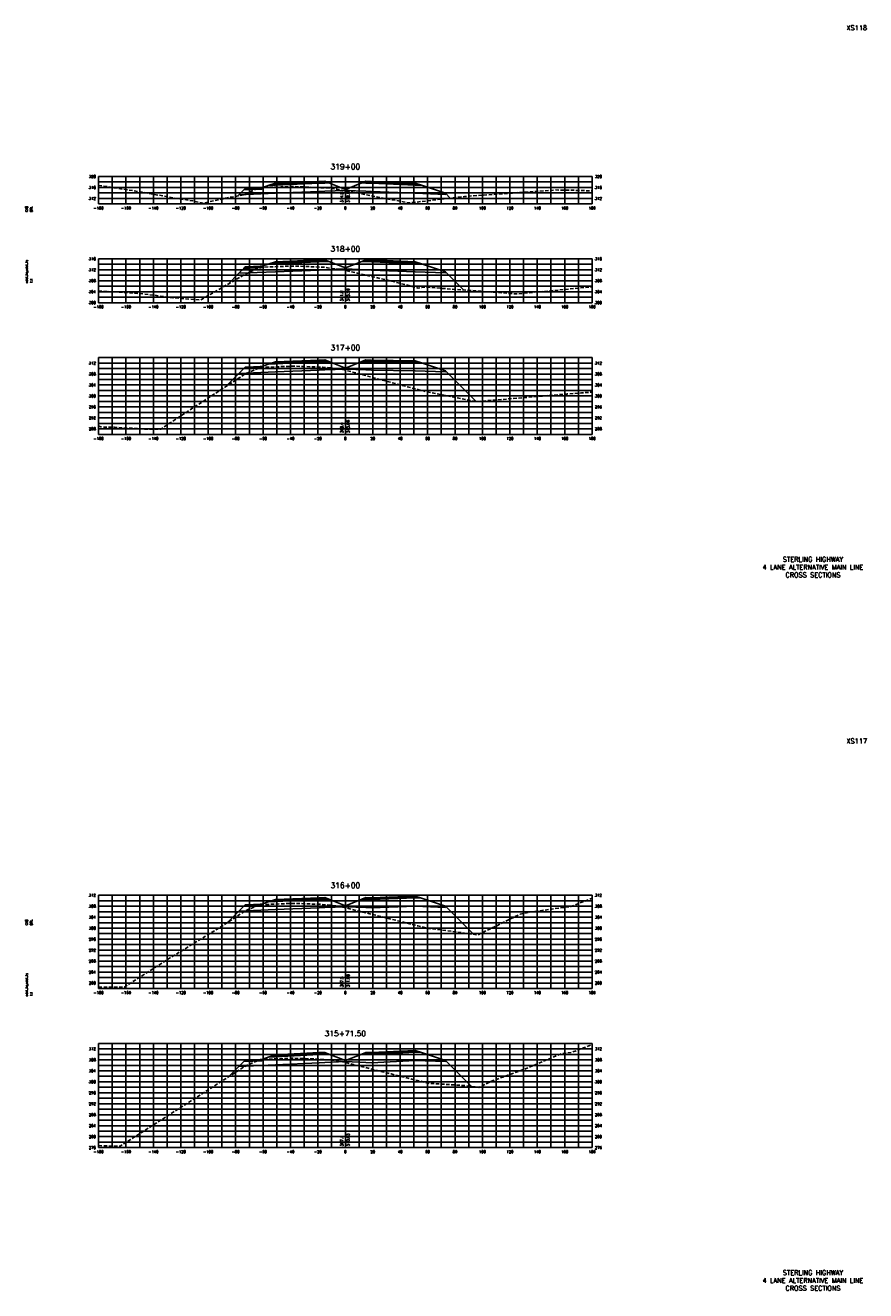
# Model space of a CAD drawing. Extents: x 37 to 9410, y 16 to 8218.
# Tile 61 of 110: x 5147 to 5760, y 2096 to 3018. Entities that reach past the tile are written whole.
import ezdxf
from ezdxf.enums import TextEntityAlignment as Align

# ---------------------------------------------------------------- set-up
doc = ezdxf.new("R2010")
doc.units = 0
doc.header["$LTSCALE"] = 20
doc.header["$MEASUREMENT"] = 0
doc.linetypes.add('HIDDEN_050%', pattern=[0.1875, 0.125, -0.0625])
for name, color, linetype in [('S-AT-TXT175', 6, 'Continuous'), ('S-AT-TXT80', 1, 'Continuous'), ('XDATUM', 3, 'Continuous'), ('XEG', 1, 'HIDDEN_050%'), ('XFG', 2, 'Continuous'), ('XGRID', 251, 'Continuous'), ('XGRIDT', 2, 'Continuous'), ('XREF-BORDER', 7, 'Continuous')]:
    doc.layers.add(name, color=color, linetype=linetype)
doc.styles.add('L100', font='simplex.shx', dxfattribs={"height": 2})
doc.styles.add('L175', font='ROMANSM.shx', dxfattribs={"height": 3.5})
doc.styles.add('L80', font='ROMANSM.shx', dxfattribs={"height": 1.6})

# ---------------------------------------------------------------- blocks, each defined once
blk = doc.blocks.new('03025_00_att1')
at = {"layer": 'S-AT-TXT175', "style": 'L175'}
for tag, p in [('NUM', (32.402, 20.822)), ('LINE1', (30.64, 1.444)), ('LINE2', (30.64, 1.161)), ('LINE3', (30.64, 0.877))]:
    blk.add_attdef(tag, text='', height=0.175, dxfattribs=at).set_placement(p, align=Align.CENTER)
at = {"layer": 'S-AT-TXT80', "style": 'L80'}
for tag, p in [('DESIGNED', (2.094, 14.201)), ('CHECKED', (2.265, 14.201)), ('DRAFTED', (2.436, 14.201)), ('PCTB', (2.094, 11.605)), ('PSCALE', (2.265, 11.605)), ('PVIEW', (2.436, 11.605))]:
    blk.add_attdef(tag, p, '', height=0.08, rotation=90, dxfattribs=at)

msp = doc.modelspace()

# ---------------------------------------------------------------- linework, layer by layer
at = {"layer": 'XDATUM', "flags": 128}
for points in [[(5301.62, 2893.9), (5302.41, 2894.69), (5329, 2895.75), (5361, 2897.03), (5365, 2897.19), (5380, 2897.79), (5395, 2897.19), (5399, 2897.03), (5431, 2895.75), (5453, 2894.87), (5453, 2895.76), (5456.55, 2892.2)], [(5294.44, 2829.51), (5302.41, 2837.49), (5329, 2838.55), (5361, 2839.83), (5365, 2839.99), (5380, 2840.59), (5395, 2839.99), (5399, 2839.83), (5431, 2838.55), (5453, 2837.67), (5453, 2838.56), (5466.29, 2825.27)], [(5292.81, 2754.84), (5302.41, 2764.44), (5329, 2765.51), (5361, 2766.79), (5365, 2766.95), (5380, 2767.55), (5395, 2766.95), (5399, 2766.79), (5431, 2766.38), (5453, 2765.5), (5453, 2766.39), (5475.35, 2744.03)], [(5294.11, 2364.19), (5302.41, 2372.48), (5329, 2373.55), (5361, 2374.83), (5365, 2374.99), (5380, 2375.59), (5395, 2374.99), (5399, 2374.83), (5431, 2376.02), (5453, 2375.14), (5453, 2376.03), (5473.49, 2355.53)], [(5294.9, 2251.7), (5302.41, 2259.21), (5329, 2260.28), (5361, 2261.93), (5365, 2262.09), (5380, 2262.69), (5395, 2262.09), (5399, 2261.93), (5431, 2263.57), (5453, 2262.69), (5453, 2263.58), (5471.92, 2244.66)]]:
    msp.add_lwpolyline(points, dxfattribs=at)
at = {"layer": 'XEG', "flags": 128}
for points in [[(5200, 2901.52), (5202.61, 2901.18), (5230.66, 2896.74), (5260.29, 2891.44), (5265.79, 2890.78), (5268.7, 2890.2), (5276.55, 2888.62), (5292.62, 2892.18), (5306.9, 2894.91), (5311.9, 2897.26), (5315.68, 2899.29), (5318.16, 2899.64), (5320.09, 2900.03), (5333.3, 2900.36), (5342.78, 2900.71), (5356.91, 2900.07), (5366.38, 2899.66), (5368.47, 2899.38), (5370.34, 2899.13), (5373.71, 2898.73), (5380, 2897.53), (5422.16, 2889.53), (5426.15, 2888.77), (5427.06, 2888.79), (5449.78, 2891.41), (5466.97, 2893.42), (5469.81, 2893.66), (5533.06, 2898.17), (5536.27, 2898.03), (5539.66, 2898.14), (5560, 2897.53)], [(5200, 2824.63), (5226.29, 2823.06), (5240.16, 2821.53), (5254.12, 2819.57), (5274.55, 2818.03), (5282.27, 2822.53), (5306.42, 2836.4), (5310.21, 2838.28), (5315.91, 2840.92), (5318.04, 2841.46), (5319.84, 2841.89), (5329.43, 2842.27), (5342.16, 2842.72), (5352.03, 2842.33), (5364.59, 2841.88), (5367, 2841.41), (5368.61, 2841.12), (5373.28, 2840.64), (5376.44, 2840.4), (5380, 2839.58), (5413.27, 2831.87), (5428.67, 2827.87), (5433.24, 2826.69), (5435.81, 2827.13), (5436.9, 2827.32), (5438.43, 2827.34), (5484.58, 2823.91), (5504.52, 2822.39), (5505.65, 2822.43), (5560, 2827.53)], [(5200, 2726.33), (5202.22, 2725.23), (5211.62, 2725.17), (5236.58, 2723.71), (5245.52, 2723.9), (5252.27, 2728.41), (5306.59, 2763.82), (5310.3, 2765.59), (5316.09, 2768.03), (5317.56, 2768.3), (5319.94, 2768.8), (5328.9, 2769.22), (5341.49, 2769.68), (5354.13, 2769.35), (5363.27, 2769.02), (5364.84, 2768.8), (5367.43, 2768.59), (5372.41, 2768.13), (5375.89, 2767.89), (5380, 2766.79), (5432.93, 2752.63), (5437.64, 2751.46), (5471.65, 2744.53), (5472.41, 2744.37), (5475.98, 2743.96), (5541.49, 2749.39), (5542.07, 2749.48), (5552.33, 2750.25), (5560, 2750.85)], [(5200, 2317.03), (5200.61, 2317.07), (5218.82, 2317.07), (5253.31, 2339.01), (5290.45, 2361.77), (5307.11, 2372.75), (5309.72, 2373.79), (5316, 2376.37), (5318.9, 2377), (5319.94, 2377.19), (5335.53, 2377.84), (5342.16, 2378.09), (5355.58, 2377.62), (5361.22, 2377.47), (5362.71, 2377.31), (5366.24, 2377.02), (5373.47, 2376.17), (5376.11, 2375.89), (5380, 2374.91), (5432.94, 2361.67), (5440.52, 2359.78), (5441.13, 2359.83), (5447.44, 2359.01), (5476.63, 2355.11), (5507.48, 2370.16), (5510.59, 2370.86), (5513.53, 2371.55), (5544.55, 2375.81), (5560, 2381.8)], [(5200, 2201.53), (5208.95, 2201.06), (5215.72, 2201.05), (5229.32, 2209.7), (5307.67, 2259.88), (5313.61, 2262.32), (5316.04, 2263.46), (5318.87, 2264.08), (5319.94, 2264.39), (5326.5, 2264.61), (5341.68, 2265.24), (5347.52, 2265.02), (5360.66, 2264.56), (5364.19, 2264.26), (5365.73, 2264.08), (5368.48, 2264.01), (5375.82, 2263.15), (5380, 2262.1), (5413.37, 2253.72), (5441.39, 2246.75), (5442.06, 2246.81), (5467.76, 2245.22), (5477.42, 2243.93), (5486.56, 2248.39), (5511.38, 2257.5), (5537.6, 2268.49), (5545.33, 2269.55), (5552.65, 2272.39), (5560, 2275.04)]]:
    msp.add_lwpolyline(points, dxfattribs=at)
at = {"layer": 'XFG', "flags": 128}
for points in [[(5380, 2898.53), (5368.05, 2903.31), (5365, 2903.19), (5361, 2903.03), (5329, 2901.75), (5324.43, 2901.57), (5319, 2899.76), (5319, 2898.76), (5305.96, 2898.24), (5302.41, 2894.69), (5329, 2895.75), (5361, 2897.03), (5365, 2897.19), (5380, 2897.79), (5380, 2898.53)], [(5319, 2899.76), (5318, 2899.72), (5318, 2899.38), (5308, 2898.98), (5308, 2899.32), (5307, 2899.28), (5305.96, 2898.24), (5319, 2898.76), (5319, 2899.76)], [(5318, 2899.72), (5308, 2899.32), (5308, 2898.98), (5318, 2899.38), (5318, 2899.72)], [(5365, 2903.53), (5361, 2903.37), (5329, 2902.09), (5329, 2903.09), (5324.43, 2901.57), (5329, 2901.75), (5361, 2903.03), (5365, 2903.19), (5368.05, 2903.31), (5365, 2904.53), (5365, 2903.53)], [(5365, 2904.53), (5361, 2904.37), (5329, 2903.09), (5329, 2902.75), (5361, 2904.03), (5365, 2904.19), (5365, 2904.53)], [(5365, 2904.19), (5361, 2904.03), (5329, 2902.75), (5329, 2902.09), (5361, 2903.37), (5365, 2903.53), (5365, 2904.19)], [(5380, 2898.53), (5391.95, 2903.31), (5395, 2903.19), (5399, 2903.03), (5431, 2901.75), (5435.57, 2901.57), (5453, 2895.76), (5453, 2894.87), (5431, 2895.75), (5399, 2897.03), (5395, 2897.19), (5380, 2897.79)], [(5395, 2904.53), (5391.95, 2903.31), (5395, 2903.19), (5399, 2903.03), (5431, 2901.75), (5435.57, 2901.57), (5431, 2903.09), (5431, 2902.09), (5399, 2903.37), (5395, 2903.53), (5395, 2904.53)], [(5395, 2904.53), (5395, 2904.19), (5399, 2904.03), (5431, 2902.75), (5431, 2903.09), (5399, 2904.37), (5395, 2904.53)], [(5395, 2904.19), (5395, 2903.53), (5399, 2903.37), (5431, 2902.09), (5431, 2902.75), (5399, 2904.03), (5395, 2904.19)], [(5302.41, 2894.69), (5302.41, 2894.69), (5301.62, 2893.9)], [(5453, 2895.76), (5453, 2895.76), (5456.55, 2892.2)], [(5380, 2841.33), (5368.05, 2846.11), (5365, 2845.99), (5361, 2845.83), (5329, 2844.55), (5324.43, 2844.37), (5319, 2842.56), (5319, 2841.56), (5305.96, 2841.04), (5302.41, 2837.49), (5329, 2838.55), (5361, 2839.83), (5365, 2839.99), (5380, 2840.59), (5380, 2841.33)], [(5319, 2842.56), (5318, 2842.52), (5318, 2842.18), (5308, 2841.78), (5308, 2842.12), (5307, 2842.08), (5305.96, 2841.04), (5319, 2841.56), (5319, 2842.56)], [(5318, 2842.52), (5308, 2842.12), (5308, 2841.78), (5318, 2842.18), (5318, 2842.52)], [(5365, 2846.33), (5361, 2846.17), (5329, 2844.89), (5329, 2845.89), (5324.43, 2844.37), (5329, 2844.55), (5361, 2845.83), (5365, 2845.99), (5368.05, 2846.11), (5365, 2847.33), (5365, 2846.33)], [(5365, 2847.33), (5361, 2847.17), (5329, 2845.89), (5329, 2845.55), (5361, 2846.83), (5365, 2846.99), (5365, 2847.33)], [(5365, 2846.99), (5361, 2846.83), (5329, 2845.55), (5329, 2844.89), (5361, 2846.17), (5365, 2846.33), (5365, 2846.99)], [(5380, 2841.33), (5391.95, 2846.11), (5395, 2845.99), (5399, 2845.83), (5431, 2844.55), (5435.57, 2844.37), (5453, 2838.56), (5453, 2837.67), (5431, 2838.55), (5399, 2839.83), (5395, 2839.99), (5380, 2840.59)], [(5395, 2847.33), (5391.95, 2846.11), (5395, 2845.99), (5399, 2845.83), (5431, 2844.55), (5435.57, 2844.37), (5431, 2845.89), (5431, 2844.89), (5399, 2846.17), (5395, 2846.33), (5395, 2847.33)], [(5395, 2847.33), (5395, 2846.99), (5399, 2846.83), (5431, 2845.55), (5431, 2845.89), (5399, 2847.17), (5395, 2847.33)], [(5395, 2846.99), (5395, 2846.33), (5399, 2846.17), (5431, 2844.89), (5431, 2845.55), (5399, 2846.83), (5395, 2846.99)], [(5302.41, 2837.49), (5302.41, 2837.49), (5294.44, 2829.51)], [(5453, 2838.56), (5453, 2838.56), (5466.29, 2825.27)], [(5380, 2768.29), (5368.05, 2773.07), (5365, 2772.95), (5361, 2772.79), (5329, 2771.51), (5324.43, 2771.32), (5319, 2769.51), (5319, 2768.51), (5305.96, 2767.99), (5302.41, 2764.44), (5329, 2765.51), (5361, 2766.79), (5365, 2766.95), (5380, 2767.55), (5380, 2768.29)], [(5319, 2769.51), (5318, 2769.47), (5318, 2769.13), (5308, 2768.73), (5308, 2769.07), (5307, 2769.03), (5305.96, 2767.99), (5319, 2768.51), (5319, 2769.51)], [(5318, 2769.47), (5308, 2769.07), (5308, 2768.73), (5318, 2769.13), (5318, 2769.47)], [(5365, 2773.29), (5361, 2773.13), (5329, 2771.85), (5329, 2772.85), (5324.43, 2771.32), (5329, 2771.51), (5361, 2772.79), (5365, 2772.95), (5368.05, 2773.07), (5365, 2774.29), (5365, 2773.29)], [(5365, 2774.29), (5361, 2774.13), (5329, 2772.85), (5329, 2772.51), (5361, 2773.79), (5365, 2773.95), (5365, 2774.29)], [(5365, 2773.95), (5361, 2773.79), (5329, 2772.51), (5329, 2771.85), (5361, 2773.13), (5365, 2773.29), (5365, 2773.95)], [(5380, 2768.29), (5391.95, 2773.07), (5395, 2772.95), (5399, 2772.79), (5431, 2772.38), (5435.57, 2772.2), (5453, 2766.39), (5453, 2765.5), (5431, 2766.38), (5399, 2766.79), (5395, 2766.95), (5380, 2767.55)], [(5395, 2774.29), (5391.95, 2773.07), (5395, 2772.95), (5399, 2772.79), (5431, 2772.38), (5435.57, 2772.2), (5431, 2773.72), (5431, 2772.72), (5399, 2773.13), (5395, 2773.29), (5395, 2774.29)], [(5395, 2774.29), (5395, 2773.95), (5399, 2773.79), (5431, 2773.38), (5431, 2773.72), (5399, 2774.13), (5395, 2774.29)], [(5395, 2773.95), (5395, 2773.29), (5399, 2773.13), (5431, 2772.72), (5431, 2773.38), (5399, 2773.79), (5395, 2773.95)], [(5302.41, 2764.44), (5302.41, 2764.44), (5292.81, 2754.84)], [(5453, 2766.39), (5453, 2766.39), (5475.35, 2744.03)], [(5380, 2376.33), (5368.05, 2381.11), (5365, 2380.99), (5361, 2380.83), (5329, 2379.55), (5324.43, 2379.36), (5319, 2377.55), (5319, 2376.55), (5305.96, 2376.03), (5302.41, 2372.48), (5329, 2373.55), (5361, 2374.83), (5365, 2374.99), (5380, 2375.59), (5380, 2376.33)], [(5365, 2381.33), (5361, 2381.17), (5329, 2379.89), (5329, 2380.89), (5324.43, 2379.36), (5329, 2379.55), (5361, 2380.83), (5365, 2380.99), (5368.05, 2381.11), (5365, 2382.33), (5365, 2381.33)], [(5365, 2382.33), (5361, 2382.17), (5329, 2380.89), (5329, 2380.55), (5361, 2381.83), (5365, 2381.99), (5365, 2382.33)], [(5365, 2381.99), (5361, 2381.83), (5329, 2380.55), (5329, 2379.89), (5361, 2381.17), (5365, 2381.33), (5365, 2381.99)], [(5380, 2376.33), (5391.95, 2381.11), (5395, 2380.99), (5399, 2380.83), (5431, 2382.02), (5435.57, 2381.84), (5453, 2376.03), (5453, 2375.14), (5431, 2376.02), (5399, 2374.83), (5395, 2374.99), (5380, 2375.59)], [(5395, 2382.33), (5391.95, 2381.11), (5395, 2380.99), (5399, 2380.83), (5431, 2382.02), (5435.57, 2381.84), (5431, 2383.36), (5431, 2382.36), (5399, 2381.17), (5395, 2381.33), (5395, 2382.33)], [(5395, 2382.33), (5395, 2381.99), (5399, 2381.83), (5431, 2383.02), (5431, 2383.36), (5399, 2382.17), (5395, 2382.33)], [(5395, 2381.99), (5395, 2381.33), (5399, 2381.17), (5431, 2382.36), (5431, 2383.02), (5399, 2381.83), (5395, 2381.99)], [(5302.41, 2372.48), (5302.41, 2372.48), (5294.11, 2364.19)], [(5319, 2377.55), (5318, 2377.51), (5318, 2377.17), (5308, 2376.77), (5308, 2377.11), (5307, 2377.07), (5305.96, 2376.03), (5319, 2376.55), (5319, 2377.55)], [(5318, 2377.51), (5308, 2377.11), (5308, 2376.77), (5318, 2377.17), (5318, 2377.51)], [(5453, 2376.03), (5453, 2376.03), (5473.49, 2355.53)], [(5365, 2268.43), (5361, 2268.27), (5329, 2266.62), (5329, 2267.62), (5324.43, 2266.1), (5329, 2266.28), (5361, 2267.93), (5365, 2268.09), (5368.05, 2268.21), (5365, 2269.43), (5365, 2268.43)], [(5365, 2269.43), (5361, 2269.27), (5329, 2267.62), (5329, 2267.28), (5361, 2268.93), (5365, 2269.09), (5365, 2269.43)], [(5380, 2263.43), (5391.95, 2268.21), (5395, 2268.09), (5399, 2267.93), (5431, 2269.57), (5435.57, 2269.39), (5453, 2263.58), (5453, 2262.69), (5431, 2263.57), (5399, 2261.93), (5395, 2262.09), (5380, 2262.69)], [(5395, 2269.43), (5391.95, 2268.21), (5395, 2268.09), (5399, 2267.93), (5431, 2269.57), (5435.57, 2269.39), (5431, 2270.91), (5431, 2269.91), (5399, 2268.27), (5395, 2268.43), (5395, 2269.43)], [(5395, 2269.43), (5395, 2269.09), (5399, 2268.93), (5431, 2270.57), (5431, 2270.91), (5399, 2269.27), (5395, 2269.43)], [(5395, 2269.09), (5395, 2268.43), (5399, 2268.27), (5431, 2269.91), (5431, 2270.57), (5399, 2268.93), (5395, 2269.09)], [(5380, 2263.43), (5368.05, 2268.21), (5365, 2268.09), (5361, 2267.93), (5329, 2266.28), (5324.43, 2266.1), (5319, 2264.28), (5319, 2263.28), (5305.96, 2262.76), (5302.41, 2259.21), (5329, 2260.28), (5361, 2261.93), (5365, 2262.09), (5380, 2262.69), (5380, 2263.43)], [(5319, 2264.28), (5318, 2264.24), (5318, 2263.9), (5308, 2263.5), (5308, 2263.84), (5307, 2263.8), (5305.96, 2262.76), (5319, 2263.28), (5319, 2264.28)], [(5318, 2264.24), (5308, 2263.84), (5308, 2263.5), (5318, 2263.9), (5318, 2264.24)], [(5365, 2269.09), (5361, 2268.93), (5329, 2267.28), (5329, 2266.62), (5361, 2268.27), (5365, 2268.43), (5365, 2269.09)], [(5453, 2263.58), (5453, 2263.58), (5471.92, 2244.66)], [(5302.41, 2259.21), (5302.41, 2259.21), (5294.9, 2251.7)]]:
    msp.add_lwpolyline(points, dxfattribs=at)
at = {"layer": 'XGRID'}
for p, q in [((5200, 2888), (5200, 2908)), ((5200, 2908), (5560, 2908)), ((5210, 2888), (5210, 2908)), ((5220, 2888), (5220, 2908)), ((5230, 2888), (5230, 2908)), ((5240, 2888), (5240, 2908)), ((5250, 2888), (5250, 2908)), ((5260, 2888), (5260, 2908)), ((5270, 2888), (5270, 2908)), ((5280, 2888), (5280, 2908)), ((5290, 2888), (5290, 2908)), ((5300, 2888), (5300, 2908)), ((5310, 2888), (5310, 2908)), ((5320, 2888), (5320, 2908)), ((5330, 2888), (5330, 2908)), ((5340, 2888), (5340, 2908)), ((5350, 2888), (5350, 2908)), ((5360, 2888), (5360, 2908)), ((5370, 2888), (5370, 2908)), ((5380, 2888), (5380, 2908)), ((5390, 2888), (5390, 2908)), ((5400, 2888), (5400, 2908)), ((5410, 2888), (5410, 2908)), ((5420, 2888), (5420, 2908)), ((5430, 2888), (5430, 2908)), ((5440, 2888), (5440, 2908)), ((5450, 2888), (5450, 2908)), ((5460, 2888), (5460, 2908)), ((5470, 2888), (5470, 2908)), ((5480, 2888), (5480, 2908)), ((5490, 2888), (5490, 2908)), ((5500, 2888), (5500, 2908)), ((5510, 2888), (5510, 2908)), ((5520, 2888), (5520, 2908)), ((5530, 2888), (5530, 2908)), ((5540, 2888), (5540, 2908)), ((5550, 2888), (5550, 2908)), ((5560, 2888), (5560, 2908)), ((5200, 2904), (5560, 2904)), ((5200, 2900), (5560, 2900)), ((5200, 2896), (5560, 2896)), ((5200, 2892), (5560, 2892)), ((5200, 2888), (5560, 2888)), ((5200, 2816), (5200, 2848)), ((5200, 2848), (5560, 2848)), ((5200, 2844), (5560, 2844)), ((5210, 2816), (5210, 2848)), ((5220, 2816), (5220, 2848)), ((5230, 2816), (5230, 2848)), ((5240, 2816), (5240, 2848)), ((5250, 2816), (5250, 2848)), ((5260, 2816), (5260, 2848)), ((5270, 2816), (5270, 2848)), ((5280, 2816), (5280, 2848)), ((5290, 2816), (5290, 2848)), ((5300, 2816), (5300, 2848)), ((5310, 2816), (5310, 2848)), ((5320, 2816), (5320, 2848)), ((5330, 2816), (5330, 2848)), ((5340, 2816), (5340, 2848)), ((5350, 2816), (5350, 2848)), ((5360, 2816), (5360, 2848)), ((5370, 2816), (5370, 2848)), ((5380, 2816), (5380, 2848)), ((5390, 2816), (5390, 2848)), ((5400, 2816), (5400, 2848)), ((5410, 2816), (5410, 2848)), ((5420, 2816), (5420, 2848)), ((5430, 2816), (5430, 2848)), ((5440, 2816), (5440, 2848)), ((5450, 2816), (5450, 2848)), ((5460, 2816), (5460, 2848)), ((5470, 2816), (5470, 2848)), ((5480, 2816), (5480, 2848)), ((5490, 2816), (5490, 2848)), ((5500, 2816), (5500, 2848)), ((5510, 2816), (5510, 2848)), ((5520, 2816), (5520, 2848)), ((5530, 2816), (5530, 2848)), ((5540, 2816), (5540, 2848)), ((5550, 2816), (5550, 2848)), ((5560, 2816), (5560, 2848)), ((5200, 2840), (5560, 2840)), ((5200, 2836), (5560, 2836)), ((5200, 2832), (5560, 2832)), ((5200, 2828), (5560, 2828)), ((5200, 2824), (5560, 2824)), ((5200, 2820), (5560, 2820)), ((5200, 2816), (5560, 2816)), ((5200, 2720), (5200, 2776)), ((5200, 2776), (5560, 2776)), ((5200, 2772), (5560, 2772)), ((5200, 2768), (5560, 2768)), ((5210, 2720), (5210, 2776)), ((5220, 2720), (5220, 2776)), ((5230, 2720), (5230, 2776)), ((5240, 2720), (5240, 2776)), ((5250, 2720), (5250, 2776)), ((5260, 2720), (5260, 2776)), ((5270, 2720), (5270, 2776)), ((5280, 2720), (5280, 2776)), ((5290, 2720), (5290, 2776)), ((5300, 2720), (5300, 2776)), ((5310, 2720), (5310, 2776)), ((5320, 2720), (5320, 2776)), ((5330, 2720), (5330, 2776)), ((5340, 2720), (5340, 2776)), ((5350, 2720), (5350, 2776)), ((5360, 2720), (5360, 2776)), ((5370, 2720), (5370, 2776)), ((5380, 2720), (5380, 2776)), ((5390, 2720), (5390, 2776)), ((5400, 2720), (5400, 2776)), ((5410, 2720), (5410, 2776)), ((5420, 2720), (5420, 2776)), ((5430, 2720), (5430, 2776)), ((5440, 2720), (5440, 2776)), ((5450, 2720), (5450, 2776)), ((5460, 2720), (5460, 2776)), ((5470, 2720), (5470, 2776)), ((5480, 2720), (5480, 2776)), ((5490, 2720), (5490, 2776)), ((5500, 2720), (5500, 2776)), ((5510, 2720), (5510, 2776)), ((5520, 2720), (5520, 2776)), ((5530, 2720), (5530, 2776)), ((5540, 2720), (5540, 2776)), ((5550, 2720), (5550, 2776)), ((5560, 2720), (5560, 2776)), ((5200, 2764), (5560, 2764)), ((5200, 2760), (5560, 2760)), ((5200, 2756), (5560, 2756)), ((5200, 2752), (5560, 2752)), ((5200, 2748), (5560, 2748)), ((5200, 2744), (5560, 2744)), ((5200, 2740), (5560, 2740)), ((5200, 2736), (5560, 2736)), ((5200, 2732), (5560, 2732)), ((5200, 2728), (5560, 2728)), ((5200, 2724), (5560, 2724)), ((5200, 2720), (5560, 2720)), ((5200, 2316), (5200, 2384)), ((5200, 2384), (5560, 2384)), ((5210, 2316), (5210, 2384)), ((5220, 2316), (5220, 2384)), ((5230, 2316), (5230, 2384)), ((5240, 2316), (5240, 2384)), ((5250, 2316), (5250, 2384)), ((5260, 2316), (5260, 2384)), ((5270, 2316), (5270, 2384)), ((5280, 2316), (5280, 2384)), ((5290, 2316), (5290, 2384)), ((5300, 2316), (5300, 2384)), ((5310, 2316), (5310, 2384)), ((5320, 2316), (5320, 2384)), ((5330, 2316), (5330, 2384)), ((5340, 2316), (5340, 2384)), ((5350, 2316), (5350, 2384)), ((5360, 2316), (5360, 2384)), ((5370, 2316), (5370, 2384)), ((5380, 2316), (5380, 2384)), ((5390, 2316), (5390, 2384)), ((5400, 2316), (5400, 2384)), ((5410, 2316), (5410, 2384)), ((5420, 2316), (5420, 2384)), ((5430, 2316), (5430, 2384)), ((5440, 2316), (5440, 2384)), ((5450, 2316), (5450, 2384)), ((5460, 2316), (5460, 2384)), ((5470, 2316), (5470, 2384)), ((5480, 2316), (5480, 2384)), ((5490, 2316), (5490, 2384)), ((5500, 2316), (5500, 2384)), ((5510, 2316), (5510, 2384)), ((5520, 2316), (5520, 2384)), ((5530, 2316), (5530, 2384)), ((5540, 2316), (5540, 2384)), ((5550, 2316), (5550, 2384)), ((5560, 2316), (5560, 2384)), ((5200, 2380), (5560, 2380)), ((5200, 2376), (5560, 2376)), ((5200, 2372), (5560, 2372)), ((5200, 2368), (5560, 2368)), ((5200, 2364), (5560, 2364)), ((5200, 2360), (5560, 2360)), ((5200, 2356), (5560, 2356)), ((5200, 2352), (5560, 2352)), ((5200, 2348), (5560, 2348)), ((5200, 2344), (5560, 2344)), ((5200, 2340), (5560, 2340)), ((5200, 2336), (5560, 2336)), ((5200, 2332), (5560, 2332)), ((5200, 2328), (5560, 2328)), ((5200, 2324), (5560, 2324)), ((5200, 2320), (5560, 2320)), ((5200, 2316), (5560, 2316)), ((5200, 2200), (5200, 2276)), ((5200, 2276), (5560, 2276)), ((5200, 2272), (5560, 2272)), ((5210, 2200), (5210, 2276)), ((5220, 2200), (5220, 2276)), ((5230, 2200), (5230, 2276)), ((5240, 2200), (5240, 2276)), ((5250, 2200), (5250, 2276)), ((5260, 2200), (5260, 2276)), ((5270, 2200), (5270, 2276)), ((5280, 2200), (5280, 2276)), ((5290, 2200), (5290, 2276)), ((5300, 2200), (5300, 2276)), ((5310, 2200), (5310, 2276)), ((5320, 2200), (5320, 2276)), ((5330, 2200), (5330, 2276)), ((5340, 2200), (5340, 2276)), ((5350, 2200), (5350, 2276)), ((5360, 2200), (5360, 2276)), ((5370, 2200), (5370, 2276)), ((5380, 2200), (5380, 2276)), ((5390, 2200), (5390, 2276)), ((5400, 2200), (5400, 2276)), ((5410, 2200), (5410, 2276)), ((5420, 2200), (5420, 2276)), ((5430, 2200), (5430, 2276)), ((5440, 2200), (5440, 2276)), ((5450, 2200), (5450, 2276)), ((5460, 2200), (5460, 2276)), ((5470, 2200), (5470, 2276)), ((5480, 2200), (5480, 2276)), ((5490, 2200), (5490, 2276)), ((5500, 2200), (5500, 2276)), ((5510, 2200), (5510, 2276)), ((5520, 2200), (5520, 2276)), ((5530, 2200), (5530, 2276)), ((5540, 2200), (5540, 2276)), ((5550, 2200), (5550, 2276)), ((5560, 2200), (5560, 2276)), ((5200, 2268), (5560, 2268)), ((5200, 2264), (5560, 2264)), ((5200, 2260), (5560, 2260)), ((5200, 2256), (5560, 2256)), ((5200, 2252), (5560, 2252)), ((5200, 2248), (5560, 2248)), ((5200, 2244), (5560, 2244)), ((5200, 2240), (5560, 2240)), ((5200, 2236), (5560, 2236)), ((5200, 2232), (5560, 2232)), ((5200, 2228), (5560, 2228)), ((5200, 2224), (5560, 2224)), ((5200, 2220), (5560, 2220)), ((5200, 2216), (5560, 2216)), ((5200, 2212), (5560, 2212)), ((5200, 2208), (5560, 2208)), ((5200, 2204), (5560, 2204)), ((5200, 2200), (5560, 2200))]:
    msp.add_line(p, q, dxfattribs=at)

# ---------------------------------------------------------------- block references
at = {"layer": 'XREF-BORDER'}
ref = msp.add_blockref('03025_00_att1', (5106.45, 2598.23), dxfattribs=dict(at, xscale=20, yscale=20, zscale=20))
ref.add_attrib('LINE1', 'STERLING HIGHWAY', dxfattribs={"layer": 'S-AT-TXT175', "height": 3.5, "style": 'L175'}).set_placement((5721.07, 2627.1), align=Align.CENTER)
ref.add_attrib('LINE2', '4 LANE ALTERNATIVE MAIN LINE', dxfattribs={"layer": 'S-AT-TXT175', "height": 3.5, "style": 'L175'}).set_placement((5721.07, 2621.44), align=Align.CENTER)
ref.add_attrib('LINE3', 'CROSS SECTIONS', dxfattribs={"layer": 'S-AT-TXT175', "height": 3.5, "style": 'L175'}).set_placement((5721.07, 2615.77), align=Align.CENTER)
ref.add_attrib('NUM', 'XS118', dxfattribs={"layer": 'S-AT-TXT175', "height": 3.5, "style": 'L175'}).set_placement((5753, 3014.66), align=Align.CENTER)
ref.add_attrib('DESIGNED', 'CAB', (5148.34, 2882.25), dxfattribs={"layer": 'S-AT-TXT80', "height": 1.6, "rotation": 90, "style": 'L80'})
ref.add_attrib('CHECKED', 'DRL', (5151.75, 2882.25), dxfattribs={"layer": 'S-AT-TXT80', "height": 1.6, "rotation": 90, "style": 'L80'})
ref.add_attrib('PCTB', 'adot_hs,adot_fs', (5148.34, 2830.32), dxfattribs={"layer": 'S-AT-TXT80', "height": 1.6, "rotation": 90, "style": 'L80'})
ref.add_attrib('PSCALE', '1:1', (5151.75, 2830.32), dxfattribs={"layer": 'S-AT-TXT80', "height": 1.6, "rotation": 90, "style": 'L80'})
ref = msp.add_blockref('03025_00_att1', (5106.45, 2078.23), dxfattribs=dict(at, xscale=20, yscale=20, zscale=20))
ref.add_attrib('LINE1', 'STERLING HIGHWAY', dxfattribs={"layer": 'S-AT-TXT175', "height": 3.5, "style": 'L175'}).set_placement((5721.07, 2107.1), align=Align.CENTER)
ref.add_attrib('LINE2', '4 LANE ALTERNATIVE MAIN LINE', dxfattribs={"layer": 'S-AT-TXT175', "height": 3.5, "style": 'L175'}).set_placement((5721.07, 2101.44), align=Align.CENTER)
ref.add_attrib('LINE3', 'CROSS SECTIONS', dxfattribs={"layer": 'S-AT-TXT175', "height": 3.5, "style": 'L175'}).set_placement((5721.07, 2095.77), align=Align.CENTER)
ref.add_attrib('NUM', 'XS117', dxfattribs={"layer": 'S-AT-TXT175', "height": 3.5, "style": 'L175'}).set_placement((5753, 2494.66), align=Align.CENTER)
ref.add_attrib('DESIGNED', 'CAB', (5148.34, 2362.25), dxfattribs={"layer": 'S-AT-TXT80', "height": 1.6, "rotation": 90, "style": 'L80'})
ref.add_attrib('CHECKED', 'DRL', (5151.75, 2362.25), dxfattribs={"layer": 'S-AT-TXT80', "height": 1.6, "rotation": 90, "style": 'L80'})
ref.add_attrib('PCTB', 'adot_hs,adot_fs', (5148.34, 2310.32), dxfattribs={"layer": 'S-AT-TXT80', "height": 1.6, "rotation": 90, "style": 'L80'})
ref.add_attrib('PSCALE', '1:1', (5151.75, 2310.32), dxfattribs={"layer": 'S-AT-TXT80', "height": 1.6, "rotation": 90, "style": 'L80'})

# ---------------------------------------------------------------- texts
at = {"layer": 'XGRIDT', "style": 'L100'}
for s, p in [('319+00', (5380, 2912)), ('318+00', (5380, 2852)), ('317+00', (5380, 2780)), ('316+00', (5380, 2388)), ('315+71.50', (5380, 2280))]:
    msp.add_text(s, height=4, dxfattribs=at).set_placement(p, align=Align.BOTTOM_CENTER)
for s, p in [('320', (5198, 2908)), ('316', (5198, 2900)), ('312', (5198, 2892)), ('316', (5198, 2848)), ('312', (5198, 2840)), ('308', (5198, 2832)), ('304', (5198, 2824)), ('300', (5198, 2816)), ('312', (5198, 2772)), ('308', (5198, 2764)), ('304', (5198, 2756)), ('300', (5198, 2748)), ('296', (5198, 2740)), ('292', (5198, 2732)), ('288', (5198, 2724)), ('312', (5198, 2384)), ('308', (5198, 2376)), ('304', (5198, 2368)), ('300', (5198, 2360)), ('296', (5198, 2352)), ('292', (5198, 2344)), ('288', (5198, 2336)), ('284', (5198, 2328)), ('280', (5198, 2320)), ('312', (5198, 2272)), ('308', (5198, 2264)), ('304', (5198, 2256)), ('300', (5198, 2248)), ('296', (5198, 2240)), ('292', (5198, 2232)), ('288', (5198, 2224)), ('284', (5198, 2216)), ('280', (5198, 2208)), ('276', (5198, 2200))]:
    msp.add_text(s, height=2, dxfattribs=at).set_placement(p, align=Align.MIDDLE_RIGHT)
for s, p in [('320', (5562, 2908)), ('316', (5562, 2900)), ('312', (5562, 2892)), ('316', (5562, 2848)), ('312', (5562, 2840)), ('308', (5562, 2832)), ('304', (5562, 2824)), ('300', (5562, 2816)), ('312', (5562, 2772)), ('308', (5562, 2764)), ('304', (5562, 2756)), ('300', (5562, 2748)), ('296', (5562, 2740)), ('292', (5562, 2732)), ('288', (5562, 2724)), ('312', (5562, 2384)), ('308', (5562, 2376)), ('304', (5562, 2368)), ('300', (5562, 2360)), ('296', (5562, 2352)), ('292', (5562, 2344)), ('288', (5562, 2336)), ('284', (5562, 2328)), ('280', (5562, 2320)), ('312', (5562, 2272)), ('308', (5562, 2264)), ('304', (5562, 2256)), ('300', (5562, 2248)), ('296', (5562, 2240)), ('292', (5562, 2232)), ('288', (5562, 2224)), ('284', (5562, 2216)), ('280', (5562, 2208)), ('276', (5562, 2200))]:
    msp.add_text(s, height=2, dxfattribs=at).set_placement(p, align=Align.MIDDLE_LEFT)
for s, p in [('318.19', (5381, 2889)), ('315.59', (5381, 2817)), ('313.06', (5381, 2721)), ('311.08', (5381, 2317)), ('310.63', (5381, 2201))]:
    msp.add_text(s, height=2, rotation=90, dxfattribs=at).set_placement(p, align=Align.TOP_LEFT)
for s, p in [('314.8', (5379, 2889)), ('311.8', (5379, 2817)), ('309.4', (5379, 2721)), ('307.5', (5379, 2317)), ('307.1', (5379, 2201))]:
    msp.add_text(s, height=2, rotation=90, dxfattribs=at).set_placement(p, align=Align.BOTTOM_LEFT)
for s, p in [('-180', (5200, 2886)), ('-160', (5220, 2886)), ('-140', (5240, 2886)), ('-120', (5260, 2886)), ('-100', (5280, 2886)), ('-80', (5300, 2886)), ('-60', (5320, 2886)), ('-40', (5340, 2886)), ('-20', (5360, 2886)), ('0', (5380, 2886)), ('20', (5400, 2886)), ('40', (5420, 2886)), ('60', (5440, 2886)), ('80', (5460, 2886)), ('100', (5480, 2886)), ('120', (5500, 2886)), ('140', (5520, 2886)), ('160', (5540, 2886)), ('180', (5560, 2886)), ('-180', (5200, 2814)), ('-160', (5220, 2814)), ('-140', (5240, 2814)), ('-120', (5260, 2814)), ('-100', (5280, 2814)), ('-80', (5300, 2814)), ('-60', (5320, 2814)), ('-40', (5340, 2814)), ('-20', (5360, 2814)), ('0', (5380, 2814)), ('20', (5400, 2814)), ('40', (5420, 2814)), ('60', (5440, 2814)), ('80', (5460, 2814)), ('100', (5480, 2814)), ('120', (5500, 2814)), ('140', (5520, 2814)), ('160', (5540, 2814)), ('180', (5560, 2814)), ('-180', (5200, 2718)), ('-160', (5220, 2718)), ('-140', (5240, 2718)), ('-120', (5260, 2718)), ('-100', (5280, 2718)), ('-80', (5300, 2718)), ('-60', (5320, 2718)), ('-40', (5340, 2718)), ('-20', (5360, 2718)), ('0', (5380, 2718)), ('20', (5400, 2718)), ('40', (5420, 2718)), ('60', (5440, 2718)), ('80', (5460, 2718)), ('100', (5480, 2718)), ('120', (5500, 2718)), ('140', (5520, 2718)), ('160', (5540, 2718)), ('180', (5560, 2718)), ('-180', (5200, 2314)), ('-160', (5220, 2314)), ('-140', (5240, 2314)), ('-120', (5260, 2314)), ('-100', (5280, 2314)), ('-80', (5300, 2314)), ('-60', (5320, 2314)), ('-40', (5340, 2314)), ('-20', (5360, 2314)), ('0', (5380, 2314)), ('20', (5400, 2314)), ('40', (5420, 2314)), ('60', (5440, 2314)), ('80', (5460, 2314)), ('100', (5480, 2314)), ('120', (5500, 2314)), ('140', (5520, 2314)), ('160', (5540, 2314)), ('180', (5560, 2314)), ('-180', (5200, 2198)), ('-160', (5220, 2198)), ('-140', (5240, 2198)), ('-120', (5260, 2198)), ('-100', (5280, 2198)), ('-80', (5300, 2198)), ('-60', (5320, 2198)), ('-40', (5340, 2198)), ('-20', (5360, 2198)), ('0', (5380, 2198)), ('20', (5400, 2198)), ('40', (5420, 2198)), ('60', (5440, 2198)), ('80', (5460, 2198)), ('100', (5480, 2198)), ('120', (5500, 2198)), ('140', (5520, 2198)), ('160', (5540, 2198)), ('180', (5560, 2198))]:
    msp.add_text(s, height=2, dxfattribs=at).set_placement(p, align=Align.TOP_CENTER)

doc.saveas('drawing.dxf')
